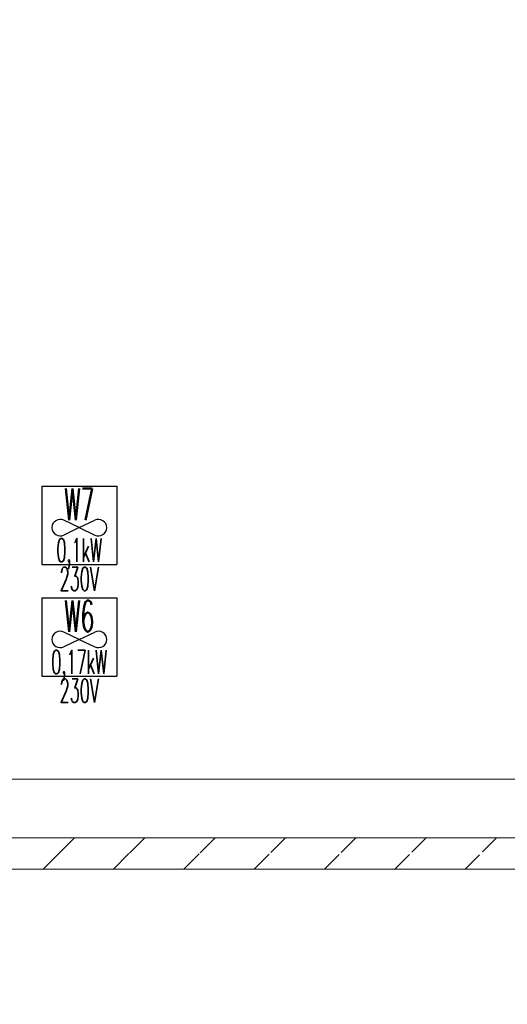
# Model space of a CAD drawing. Header units: millimetres. Extents: x -7955266 to 72030, y -46136 to 9299934.
# Tile 94 of 203: x -5136827 to -5133715, y 6614673 to 6620953. Entities that reach past the tile are written whole.
import ezdxf
from ezdxf.enums import TextEntityAlignment as Align

# ---------------------------------------------------------------- set-up
doc = ezdxf.new("R2010")
doc.units = ezdxf.units.MM
doc.header["$LTSCALE"] = 10
for name, color, linetype, lineweight in [('!XREF', 8, 'Continuous', 5), ('BMS_urzadzenia_nr_obw_magistrala', 140, 'Continuous', 13), ('BMS_urzadzenia_WE_WY', 30, 'Continuous', 20), ('IE_ATRYBUTY_ BLOCK_1', 7, 'Continuous', 25), ('IE_ATRYBUTY_ BLOCK_2', 7, 'Continuous', 18), ('IE_trasy kablowe', 6, 'Continuous', 18), ('IE_urzadzenia', 30, 'Continuous', 25), ('IE_urzadzenia_nr_obw', 94, 'Continuous', 20), ('XREF_E_PRZ24002_rzut dachu$0$0-DACH-ISTN', 8, 'Continuous', 5), ('XREF_E_PRZ24002_rzut dachu$0$DO-HALA-WYMIAR', 8, 'Continuous', 5)]:
    doc.layers.add(name, color=color, linetype=linetype, lineweight=lineweight)
doc.styles.add('ROMANS', font='romans.shx', dxfattribs={"width": 0.8})
doc.styles.add('XREF_E_PRZ24002_rzut dachu$0$CP_ATTR', font='ROMANS.SHX')
doc.styles.add('XREF_E_PRZ24002_rzut dachu$0$ROMANS', font='romans.shx', dxfattribs={"width": 0.8})
doc.dimstyles.new('XREF_E_PRZ24002_rzut dachu$0$STANDARD', dxfattribs={"dimscale": 1.4, "dimtxt": 21, "dimasz": 0.5, "dimexe": 0.2, "dimexo": 0.1, "dimgap": 6, "dimtad": 1, "dimdec": 1, "dimrnd": 0.5, "dimzin": 12, "dimdsep": 46, "dimtxsty": 'XREF_E_PRZ24002_rzut dachu$0$ROMANS', "dimblk1": 'XREF_E_PRZ24002_rzut dachu$0$Q', "dimblk2": 'XREF_E_PRZ24002_rzut dachu$0$Q', "dimsah": 1, "dimcen": 0.5, "dimse1": 1, "dimse2": 1, "dimclrd": 8, "dimclre": 8, "dimclrt": 7, "dimadec": 0, "dimazin": 0, "dimtfac": 1, "dimtdec": 1, "dimtix": 1, "dimtmove": 2, "dimatfit": 3, "dimldrblk": 'XREF_E_PRZ24002_rzut dachu$0$Q', "dimfxl": 1, "dimtolj": 1, "dimtzin": 12, "dimarcsym": 0})

# ---------------------------------------------------------------- blocks, each defined once
blk = doc.blocks.new('XREF_E_PRZ24002_rzut dachu$0$Q')
for p, q in [((0, 20), (0, -20)), ((10.61, 10.61), (-10.61, -10.61))]:
    blk.add_line(p, q)
blk = doc.blocks.new('*D287')
at = {"layer": 'XREF_E_PRZ24002_rzut dachu$0$DO-HALA-WYMIAR', "color": 8, "lineweight": -2, "transparency": 16777216}
blk.add_line((-268531.68, 266529.49), (-276811.68, 266529.49), dxfattribs=at)
at = {"layer": 'XREF_E_PRZ24002_rzut dachu$0$DO-HALA-WYMIAR', "color": 8, "linetype": 'ByBlock', "lineweight": -2, "transparency": 16777216, "rotation": 180}
blk.add_blockref('XREF_E_PRZ24002_rzut dachu$0$Q', (-276812.68, 266529.49), dxfattribs=at)
at = {"layer": 'XREF_E_PRZ24002_rzut dachu$0$DO-HALA-WYMIAR', "color": 8, "linetype": 'ByBlock', "lineweight": -2, "transparency": 16777216}
blk.add_blockref('XREF_E_PRZ24002_rzut dachu$0$Q', (-268530.68, 266529.49), dxfattribs=at)
at = {"layer": 'XREF_E_PRZ24002_rzut dachu$0$DO-HALA-WYMIAR', "color": 7, "transparency": 16777216, "insert": (-272549.58, 266562.49), "char_height": 42, "attachment_point": 5, "style": 'XREF_E_PRZ24002_rzut dachu$0$ROMANS'}
blk.add_mtext('\\A1;8282', dxfattribs=at)
blk = doc.blocks.new('urzadzenie_wentylator')
for p, q in [((-239.9, 0), (239.9, 0)), ((-239.9, 0), (-239.9, -500)), ((239.9, 0), (239.9, -500)), ((0, -265.5), (-99, -218.5)), ((0, -265.5), (99, -218.5)), ((0, -265.5), (-99, -312.6)), ((0, -265.5), (99, -312.6)), ((-239.9, -500), (239.9, -500))]:
    blk.add_line(p, q)
for centre, start, end in [((-122.2, -267.2), 64.57208, 178.20375), ((122.2, -267.2), 1.79625, 115.42792), ((-122.2, -263.9), 181.79625, 295.42792), ((122.2, -263.9), 244.57208, 358.20375)]:
    blk.add_arc(centre, 54, start, end)
at = {"layer": 'BMS_urzadzenia_nr_obw_magistrala', "style": 'ROMANS', "width": 0.5, "flags": 8}
blk.add_attdef('ADR_BMS', (289, -361.7), '', height=150, dxfattribs=at)
at = {"layer": 'BMS_urzadzenia_WE_WY', "style": 'ROMANS', "width": 0.5, "flags": 8}
blk.add_attdef('BMS_WE_WY', (289, -566.8), '', height=150, dxfattribs=at)
at = {"layer": 'IE_ATRYBUTY_ BLOCK_1', "style": 'ROMANS', "width": 0.5, "flags": 8}
blk.add_attdef('TYP', text='', height=200, dxfattribs=at).set_placement((0, -216.8), align=Align.CENTER)
at = {"layer": 'IE_ATRYBUTY_ BLOCK_2', "style": 'ROMANS', "width": 0.5, "flags": 8}
for tag, p in [('OPIS2', (-0.3, -484.5)), ('OPIS1', (-0.3, -667.7))]:
    blk.add_attdef(tag, text='', height=150, dxfattribs=at).set_placement(p, align=Align.CENTER)
at = {"layer": 'IE_urzadzenia_nr_obw', "style": 'ROMANS', "width": 0.5, "flags": 8}
blk.add_attdef('NR_OBW', (289, -175.7), '', height=150, dxfattribs=at)
blk = doc.blocks.new('XREF_E_PRZ24002_rzut dachu')
at = {"layer": 'XREF_E_PRZ24002_rzut dachu$0$0-DACH-ISTN', "linetype": 'ByBlock', "style": 'XREF_E_PRZ24002_rzut dachu$0$CP_ATTR', "flags": 9}
for tag, p, height, width in [('NAME', (-279644.05, 267204.19), 0.01, 3.078589), ('PRODUCER', (-279644.05, 267204.19), 0.01, 3.078589), ('PRODUCT-TYPE', (-279644.05, 267204.19), 0.01, 3.078589), ('ARTICLE', (-279644.05, 267204.19), 0.01, 3.078589), ('FLOW', (-279644.05, 267204.19), 0.01, 3.078589), ('OTHER', (-279644.05, 267204.19), 0.01, 3.078589), ('NAME', (-279398.18, 267206.19), 0.01, 2.430116), ('PRODUCER', (-279398.18, 267206.19), 0.01, 2.430116), ('PRODUCT-TYPE', (-279398.18, 267206.19), 0.01, 2.430116), ('ARTICLE', (-279398.18, 267206.19), 0.01, 2.430116), ('FLOW', (-279398.18, 267206.19), 0.01, 2.430116), ('OTHER', (-279398.18, 267206.19), 0.01, 2.430116), ('NAME', (-279880.82, 267079.33), 0.01, 0.520644), ('PRODUCER', (-279880.82, 267079.33), 0.01, 0.520644), ('PRODUCT-TYPE', (-279880.82, 267079.33), 0.01, 0.520644), ('ARTICLE', (-279880.82, 267079.33), 0.01, 0.520644), ('FLOW', (-279880.82, 267079.33), 0.01, 0.520644), ('OTHER', (-279880.82, 267079.33), 0.01, 0.520644), ('NAME', (-279828.75, 267079.33), 0.0001, 1), ('PRODUCER', (-279828.75, 267079.33), 0.0001, 1), ('PRODUCT-TYPE', (-279828.75, 267079.33), 0.0001, 1), ('ARTICLE', (-279828.75, 267079.33), 0.0001, 1), ('FLOW', (-279828.75, 267079.33), 0.0001, 1), ('OTHER', (-279828.75, 267079.33), 0.0001, 1), ('NAME', (-279558.18, 266590.11), 0.0001, 1), ('PRODUCER', (-279558.18, 266590.11), 0.0001, 1), ('PRODUCT-TYPE', (-279558.18, 266590.11), 0.0001, 1), ('ARTICLE', (-279558.18, 266590.11), 0.0001, 1), ('FLOW', (-279558.18, 266590.11), 0.0001, 1), ('OTHER', (-279558.18, 266590.11), 0.0001, 1), ('NAME', (-280739.27, 251288.91), 0.0001, 1), ('PRODUCER', (-280739.27, 251288.91), 0.0001, 1), ('PRODUCT-TYPE', (-280739.27, 251288.91), 0.0001, 1), ('ARTICLE', (-280739.27, 251288.91), 0.0001, 1), ('FLOW', (-280739.27, 251288.91), 0.0001, 1), ('OTHER', (-280739.27, 251288.91), 0.0001, 1), ('NAME', (-280605.65, 251288.91), 0.0001, 1), ('PRODUCER', (-280605.65, 251288.91), 0.0001, 1), ('PRODUCT-TYPE', (-280605.65, 251288.91), 0.0001, 1), ('ARTICLE', (-280605.65, 251288.91), 0.0001, 1), ('FLOW', (-280605.65, 251288.91), 0.0001, 1), ('OTHER', (-280605.65, 251288.91), 0.0001, 1), ('NAME', (-279957.38, 251288.91), 0.0001, 1), ('PRODUCER', (-279957.38, 251288.91), 0.0001, 1), ('PRODUCT-TYPE', (-279957.38, 251288.91), 0.0001, 1), ('ARTICLE', (-279957.38, 251288.91), 0.0001, 1), ('FLOW', (-279957.38, 251288.91), 0.0001, 1), ('OTHER', (-279957.38, 251288.91), 0.0001, 1)]:
    blk.add_attdef(tag, p, '', height=height, dxfattribs=dict(at, width=width))
for tag, p, height, rotation, width in [('PRODUCT-TYPE', (-279196.19, 267204.19), 0.0001, 180, 1), ('NAME', (-279196.19, 267204.19), 0.0001, 180, 1), ('PRODUCER', (-279196.19, 267204.19), 0.0001, 180, 1), ('ARTICLE', (-279196.19, 267204.19), 0.0001, 180, 1), ('FLOW', (-279196.19, 267204.19), 0.0001, 180, 1), ('OTHER', (-279196.19, 267204.19), 0.0001, 180, 1), ('PRODUCT-TYPE', (-279109.07, 267204.19), 0.015, 180, 0.580797), ('PRODUCER', (-279109.07, 267204.19), 0.015, 180, 0.580797), ('ARTICLE', (-279109.07, 267204.19), 0.015, 180, 0.580797), ('NAME', (-279109.07, 267204.19), 0.015, 180, 0.580797), ('FLOW', (-279109.07, 267204.19), 0.015, 180, 0.580797), ('OTHER', (-279109.07, 267204.19), 0.015, 180, 0.580797), ('NAME', (-279015.17, 267206.19), 0.0001, 180, 1), ('PRODUCER', (-279015.17, 267206.19), 0.0001, 180, 1), ('PRODUCT-TYPE', (-279015.17, 267206.19), 0.0001, 180, 1), ('ARTICLE', (-279015.17, 267206.19), 0.0001, 180, 1), ('FLOW', (-279015.17, 267206.19), 0.0001, 180, 1), ('OTHER', (-279015.17, 267206.19), 0.0001, 180, 1), ('PRODUCT-TYPE', (-278926.22, 267206.19), 0.015, 180, 0.592965), ('PRODUCER', (-278926.22, 267206.19), 0.015, 180, 0.592965), ('ARTICLE', (-278926.22, 267206.19), 0.015, 180, 0.592965), ('NAME', (-278926.22, 267206.19), 0.015, 180, 0.592965), ('FLOW', (-278926.22, 267206.19), 0.015, 180, 0.592965), ('OTHER', (-278926.22, 267206.19), 0.015, 180, 0.592965), ('NAME', (-281343.26, 251313.16), 0.0001, 180, 1), ('PRODUCER', (-281343.26, 251313.16), 0.0001, 180, 1), ('PRODUCT-TYPE', (-281343.26, 251313.16), 0.0001, 180, 1), ('ARTICLE', (-281343.26, 251313.16), 0.0001, 180, 1), ('FLOW', (-281343.26, 251313.16), 0.0001, 180, 1), ('OTHER', (-281343.26, 251313.16), 0.0001, 180, 1), ('NAME', (-281440.06, 251297.51), 0.0001, 135, 1), ('PRODUCER', (-281440.06, 251297.51), 0.0001, 135, 1), ('PRODUCT-TYPE', (-281440.06, 251297.51), 0.0001, 135, 1), ('ARTICLE', (-281440.06, 251297.51), 0.0001, 135, 1), ('FLOW', (-281440.06, 251297.51), 0.0001, 135, 1), ('OTHER', (-281440.06, 251297.51), 0.0001, 135, 1), ('NAME', (-281127.88, 251288.91), 0.0001, 180, 1), ('PRODUCER', (-281127.88, 251288.91), 0.0001, 180, 1), ('PRODUCT-TYPE', (-281127.88, 251288.91), 0.0001, 180, 1), ('ARTICLE', (-281127.88, 251288.91), 0.0001, 180, 1), ('FLOW', (-281127.88, 251288.91), 0.0001, 180, 1), ('OTHER', (-281127.88, 251288.91), 0.0001, 180, 1), ('NAME', (-281411.29, 251268.73), 0.0001, 315, 1), ('PRODUCER', (-281411.29, 251268.73), 0.0001, 315, 1), ('PRODUCT-TYPE', (-281411.29, 251268.73), 0.0001, 315, 1), ('ARTICLE', (-281411.29, 251268.73), 0.0001, 315, 1), ('FLOW', (-281411.29, 251268.73), 0.0001, 315, 1), ('OTHER', (-281411.29, 251268.73), 0.0001, 315, 1)]:
    blk.add_attdef(tag, p, '', height=height, rotation=rotation, dxfattribs=dict(at, width=width))
at = {"layer": 'XREF_E_PRZ24002_rzut dachu$0$0-DACH-ISTN', "linetype": 'ByBlock', "style": 'XREF_E_PRZ24002_rzut dachu$0$CP_ATTR', "text_generation_flag": 4, "width": 1, "flags": 9}
for tag, p, rotation in [('NAME', (-279463.18, 267141.19), 90), ('PRODUCER', (-279463.18, 267141.19), 90), ('PRODUCT-TYPE', (-279463.18, 267141.19), 90), ('ARTICLE', (-279463.18, 267141.19), 90), ('FLOW', (-279463.18, 267141.19), 90), ('OTHER', (-279463.18, 267141.19), 90), ('NAME', (-281127.88, 251288.91), 180), ('PRODUCER', (-281127.88, 251288.91), 180), ('PRODUCT-TYPE', (-281127.88, 251288.91), 180), ('ARTICLE', (-281127.88, 251288.91), 180), ('FLOW', (-281127.88, 251288.91), 180), ('OTHER', (-281127.88, 251288.91), 180)]:
    blk.add_attdef(tag, p, '', height=0.0001, rotation=rotation, dxfattribs=at)
at = {"layer": 'XREF_E_PRZ24002_rzut dachu$0$0-DACH-ISTN', "linetype": 'ByBlock', "style": 'XREF_E_PRZ24002_rzut dachu$0$CP_ATTR', "flags": 9}
for tag, p, height, rotation in [('PRODUCT-TYPE', (-279586.68, 266526.19), 0.0025, 180), ('PRODUCER', (-279586.68, 266526.19), 0.0025, 180), ('ARTICLE', (-279586.68, 266526.19), 0.0025, 180), ('NAME', (-279586.68, 266526.19), 0.0025, 180), ('FLOW', (-279586.68, 266526.19), 0.0025, 180), ('OTHER', (-279586.68, 266526.19), 0.0025, 180), ('NAME', (-281440.06, 251297.51), 0.0001, 315), ('PRODUCER', (-281440.06, 251297.51), 0.0001, 315), ('PRODUCT-TYPE', (-281440.06, 251297.51), 0.0001, 315), ('ARTICLE', (-281440.06, 251297.51), 0.0001, 315), ('FLOW', (-281440.06, 251297.51), 0.0001, 315), ('OTHER', (-281440.06, 251297.51), 0.0001, 315), ('NAME', (-281117.1, 251288.91), 0.0001, 180), ('PRODUCER', (-281117.1, 251288.91), 0.0001, 180), ('PRODUCT-TYPE', (-281117.1, 251288.91), 0.0001, 180), ('ARTICLE', (-281117.1, 251288.91), 0.0001, 180), ('FLOW', (-281117.1, 251288.91), 0.0001, 180), ('OTHER', (-281117.1, 251288.91), 0.0001, 180), ('NAME', (-280739.27, 251288.91), 0.0001, 180), ('PRODUCER', (-280739.27, 251288.91), 0.0001, 180), ('PRODUCT-TYPE', (-280739.27, 251288.91), 0.0001, 180), ('ARTICLE', (-280739.27, 251288.91), 0.0001, 180), ('FLOW', (-280739.27, 251288.91), 0.0001, 180), ('OTHER', (-280739.27, 251288.91), 0.0001, 180), ('NAME', (-279957.38, 251288.91), 0.0001, 180), ('PRODUCER', (-279957.38, 251288.91), 0.0001, 180), ('PRODUCT-TYPE', (-279957.38, 251288.91), 0.0001, 180), ('ARTICLE', (-279957.38, 251288.91), 0.0001, 180), ('FLOW', (-279957.38, 251288.91), 0.0001, 180), ('OTHER', (-279957.38, 251288.91), 0.0001, 180)]:
    blk.add_attdef(tag, p, '', height=height, rotation=rotation, dxfattribs=at)
at = {"layer": 'XREF_E_PRZ24002_rzut dachu$0$0-DACH-ISTN', "linetype": 'ByBlock', "style": 'XREF_E_PRZ24002_rzut dachu$0$CP_ATTR'}
for tag, p, height, flags in [('GROUP', (-281520.03, 251451.25), 0.00005, 1), ('NUMBER', (-281520.03, 251451.25), 0.00005, 1), ('PRODUCER', (-281520.03, 251451.25), 0.00005, 1), ('ARTICLE', (-281520.03, 251451.25), 0.00005, 1), ('PRODUCT-TYPE', (-281520.03, 251451.25), 0.00005, 1), ('ORDER-NO', (-281520.03, 251451.25), 0.00005, 1), ('CHARACTER', (-281520.03, 251451.25), 0.00005, 1), ('DN', (-281520.03, 251451.25), 0.00005, 1), ('NAME', (-281520.03, 251451.25), 0.00005, 1), ('TEMPERATURE', (-281520.03, 251451.25), 0.00005, 1), ('FLOW', (-281520.03, 251451.25), 0.00005, 1), ('POWER', (-281520.03, 251451.25), 0.00005, 1), ('VOLTAGE', (-281520.03, 251451.25), 0.00005, 1), ('WEIGHT', (-281520.03, 251451.25), 0.00005, 1), ('PN', (-281520.03, 251451.25), 0.00005, 1), ('H', (-281520.03, 251451.25), 0.00005, 1), ('VAL', (-281520.03, 251451.25), 0.00005, 1), ('NAME', (-281343.26, 251313.16), 0.0001, 9), ('PRODUCER', (-281343.26, 251313.16), 0.0001, 9), ('PRODUCT-TYPE', (-281343.26, 251313.16), 0.0001, 9), ('ARTICLE', (-281343.26, 251313.16), 0.0001, 9), ('FLOW', (-281343.26, 251313.16), 0.0001, 9), ('OTHER', (-281343.26, 251313.16), 0.0001, 9), ('NAME', (-281127.88, 251288.91), 0.0001, 9), ('PRODUCER', (-281127.88, 251288.91), 0.0001, 9), ('PRODUCT-TYPE', (-281127.88, 251288.91), 0.0001, 9), ('ARTICLE', (-281127.88, 251288.91), 0.0001, 9), ('FLOW', (-281127.88, 251288.91), 0.0001, 9), ('OTHER', (-281127.88, 251288.91), 0.0001, 9), ('NAME', (-280750.05, 251288.91), 0.0001, 9), ('PRODUCER', (-280750.05, 251288.91), 0.0001, 9), ('PRODUCT-TYPE', (-280750.05, 251288.91), 0.0001, 9), ('ARTICLE', (-280750.05, 251288.91), 0.0001, 9), ('FLOW', (-280750.05, 251288.91), 0.0001, 9), ('OTHER', (-280750.05, 251288.91), 0.0001, 9), ('NAME', (-280647.27, 251288.91), 0.0001, 9), ('PRODUCER', (-280647.27, 251288.91), 0.0001, 9), ('PRODUCT-TYPE', (-280647.27, 251288.91), 0.0001, 9), ('ARTICLE', (-280647.27, 251288.91), 0.0001, 9), ('FLOW', (-280647.27, 251288.91), 0.0001, 9), ('OTHER', (-280647.27, 251288.91), 0.0001, 9), ('NAME', (-281393.61, 251261.41), 0.0001, 9), ('PRODUCER', (-281393.61, 251261.41), 0.0001, 9), ('PRODUCT-TYPE', (-281393.61, 251261.41), 0.0001, 9), ('ARTICLE', (-281393.61, 251261.41), 0.0001, 9), ('FLOW', (-281393.61, 251261.41), 0.0001, 9), ('OTHER', (-281393.61, 251261.41), 0.0001, 9), ('GROUP', (-281345.5, 250753.98), 0.00005, 1), ('NUMBER', (-281345.5, 250753.98), 0.00005, 1), ('PRODUCER', (-281345.5, 250753.98), 0.00005, 1), ('ARTICLE', (-281345.5, 250753.98), 0.00005, 1), ('PRODUCT-TYPE', (-281345.5, 250753.98), 0.00005, 1), ('ORDER-NO', (-281345.5, 250753.98), 0.00005, 1), ('CHARACTER', (-281345.5, 250753.98), 0.00005, 1), ('DN', (-281345.5, 250753.98), 0.00005, 1), ('NAME', (-281345.5, 250753.98), 0.00005, 1), ('TEMPERATURE', (-281345.5, 250753.98), 0.00005, 1), ('FLOW', (-281345.5, 250753.98), 0.00005, 1), ('POWER', (-281345.5, 250753.98), 0.00005, 1), ('VOLTAGE', (-281345.5, 250753.98), 0.00005, 1), ('WEIGHT', (-281345.5, 250753.98), 0.00005, 1), ('PN', (-281345.5, 250753.98), 0.00005, 1), ('H', (-281345.5, 250753.98), 0.00005, 1), ('VAL', (-281345.5, 250753.98), 0.00005, 1)]:
    blk.add_attdef(tag, p, '', height=height, dxfattribs=dict(at, flags=flags))
at = {"layer": 'XREF_E_PRZ24002_rzut dachu$0$0-DACH-ISTN', "linetype": 'ByBlock', "style": 'XREF_E_PRZ24002_rzut dachu$0$CP_ATTR', "text_generation_flag": 4, "width": 1, "flags": 9}
for tag in ['NAME', 'PRODUCER', 'PRODUCT-TYPE', 'ARTICLE', 'FLOW', 'OTHER']:
    blk.add_attdef(tag, (-280739.27, 251288.91), '', height=0.0001, dxfattribs=at)
at = {"layer": 'XREF_E_PRZ24002_rzut dachu$0$0-DACH-ISTN', "linetype": 'ByBlock', "style": 'XREF_E_PRZ24002_rzut dachu$0$CP_ATTR', "flags": 9}
for tag, p in [('GROUP', (-280584.33, 251288.18)), ('ARTICLE', (-280584.33, 251288.17)), ('PRODUCT-TYPE', (-280584.33, 251288.17)), ('ORDER-NO', (-280584.33, 251288.16)), ('PRODUCER', (-280584.33, 251288.16)), ('NAME', (-280584.32, 251288.18)), ('NUMBER', (-280584.33, 251288.18)), ('TEMPERATURE', (-280584.31, 251288.18)), ('FLOW', (-280584.31, 251288.18)), ('CHARACTER', (-280584.31, 251288.17)), ('POWER', (-280584.31, 251288.16)), ('VOLTAGE', (-280584.31, 251288.16)), ('PN', (-280584.3, 251288.18)), ('OTHER', (-280584.3, 251288.18)), ('DN', (-280584.3, 251288.17))]:
    blk.add_attdef(tag, text='', height=0.002, dxfattribs=at).set_placement(p, align=Align.MIDDLE_LEFT)
at = {"layer": 'XREF_E_PRZ24002_rzut dachu$0$0-DACH-ISTN', "linetype": 'ByBlock', "style": 'XREF_E_PRZ24002_rzut dachu$0$CP_ATTR', "width": 1, "flags": 9}
for tag, height, p in [('GROUP', 0.00158, (-279928.78, 251288.33)), ('ARTICLE', 0.00158, (-279928.78, 251288.33)), ('PRODUCT-TYPE', 0.00158, (-279928.78, 251288.33)), ('ORDER-NO', 0.00157, (-279928.78, 251288.32)), ('PRODUCER', 0.00158, (-279928.78, 251288.32)), ('NAME', 0.00158, (-279928.77, 251288.34)), ('NUMBER', 0.00158, (-279928.78, 251288.34)), ('TEMPERATURE', 0.00158, (-279928.77, 251288.34)), ('OTHER', 0.00158, (-279928.76, 251288.34)), ('CHARACTER', 0.00158, (-279928.76, 251288.33)), ('FLOW', 0.00158, (-279928.76, 251288.33)), ('POWER', 0.00158, (-279928.76, 251288.32)), ('VOLTAGE', 0.00158, (-279928.76, 251288.32)), ('DN', 0.00158, (-279928.75, 251288.33)), ('PN', 0.00158, (-279928.75, 251288.33))]:
    blk.add_attdef(tag, text='', height=height, dxfattribs=at).set_placement(p, align=Align.MIDDLE_LEFT)
at = {"layer": 'XREF_E_PRZ24002_rzut dachu$0$DO-HALA-WYMIAR'}
dim = blk.add_linear_dim(base=(-276812.68, 266529.49), p1=(-268530.68, 266454.62, 0), p2=(-276812.68, 266454.62, 0), dimstyle='XREF_E_PRZ24002_rzut dachu$0$STANDARD', override={"dimscale": 2}, dxfattribs=at)
dim.commit()
dim.dimension.update_dxf_attribs({"geometry": '*D287', "text_midpoint": (-272549.58, 266562.49), "dimtype": 160})

msp = doc.modelspace()

# ---------------------------------------------------------------- hatches: boundary and pattern name
at = {"layer": 'IE_trasy kablowe'}
h = msp.add_hatch(dxfattribs=at)
h.set_pattern_fill('ANSI31', color=256, scale=100, style=0)
h.set_pattern_definition([(45, (-5196221.15, 6620649.22), (-224.5064, 224.5064), [])])
edge = h.paths.add_edge_path()
edge.add_line((-5164589.4, 6615735.2), (-5108570.7, 6615735.2))
edge.add_line((-5164589.4, 6615535.2), (-5108570.7, 6615535.2))

# ---------------------------------------------------------------- linework, layer by layer
for p, q in [((-5164589.4, 6615735.2), (-5108570.7, 6615735.2)), ((-5164589.4, 6615535.2), (-5108570.7, 6615535.2))]:
    msp.add_line(p, q, dxfattribs=at)

# ---------------------------------------------------------------- block references
at = {"layer": '!XREF', "xscale": 10, "yscale": 10, "zscale": 10}
msp.add_blockref('XREF_E_PRZ24002_rzut dachu', (-2416894, 3950814.3, 0), dxfattribs=at)
at = {"layer": 'IE_urzadzenia'}
for p, values in [((-5136446.9, 6617978.5), {'TYP': 'W7', 'OPIS2': '0,1kW', 'OPIS1': '230V'}), ((-5136446.9, 6617265.5), {'TYP': 'W6', 'OPIS2': '0,17kW', 'OPIS1': '230V'})]:
    msp.add_blockref('urzadzenie_wentylator', p, dxfattribs=at).add_auto_attribs(values)

doc.saveas('drawing.dxf')
